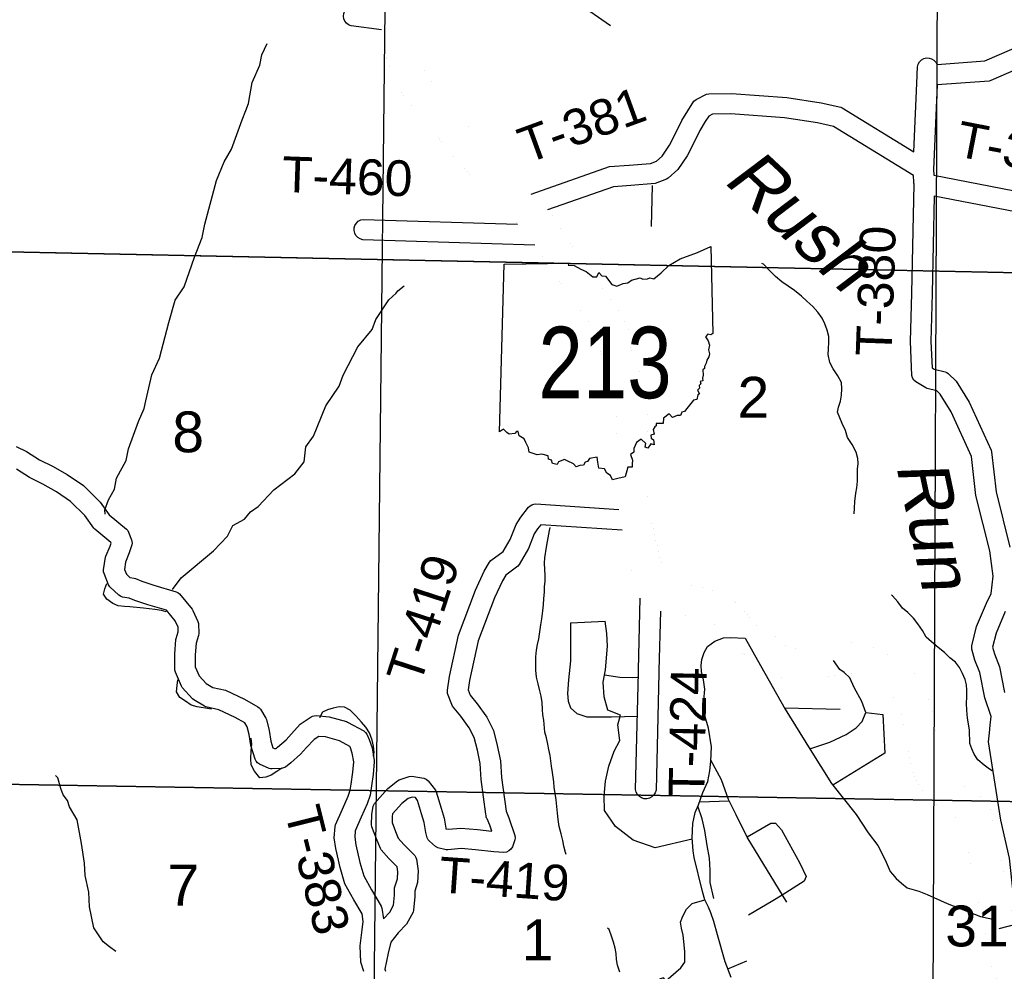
# Model space of a CAD drawing. Header units: feet. Extents: x -155 to 2562643, y -56 to 364810.
# Tile 67 of 121: x 2509139 to 2518785, y 267967 to 277287. Entities that reach past the tile are written whole.
import ezdxf
from ezdxf.enums import TextEntityAlignment as Align

# ---------------------------------------------------------------- set-up
doc = ezdxf.new("R2010")
doc.units = ezdxf.units.FT
doc.header["$MEASUREMENT"] = 0
doc.linetypes.add('HIDDEN2', pattern=[0.1875, 0.125, -0.0625])
doc.linetypes.add('water', pattern=[0])
for name, color, linetype in [('62', 7, 'Continuous'), ('RT-MKR', 7, 'Continuous'), ('SECTION', 8, 'HIDDEN2'), ('SECTION-TEXT', 8, 'Continuous'), ('STATE-RT', 2, 'Continuous'), ('STREET-RURAL', 14, 'Continuous'), ('TR-TEXT', 6, 'Continuous'), ('TWP-RD', 6, 'Continuous'), ('WATER-TEXT', 1, 'Continuous'), ('WATERWAY', 14, 'water')]:
    doc.layers.add(name, color=color, linetype=linetype)
doc.styles.add('ARIAL', font='arial.ttf')

# ---------------------------------------------------------------- blocks, each defined once
blk = doc.blocks.new('SR2')
at = {"layer": '62', "color": 0, "linetype": 'Continuous'}
blk.add_line((-812.7, -543.3), (-772.7, 884.1), dxfattribs=at)
for points in [[(-772.7, 884.1), (-218.9, 893.4), (-227.6, 876.1), (-175.3, 872.5), (-119.8, 842), (-72.9, 822.7), (-15.5, 777.4), (18.9, 777.9), (33.4, 815.1), (59.7, 786.4), (91, 781.2), (144.9, 712.9), (189.5, 698.1), (242.9, 721.5), (282.8, 725.4), (312, 748.5), (388, 768.3), (409.2, 756.5), (449.4, 758.8), (469.6, 767.6), (504.7, 759.8), (566.5, 811.7), (630.1, 872.9), (727.9, 930.6), (874, 985.3), (989.5, 1034.2), (1006.2, 293.5)], [(1006.2, 293.5), (989.2, 283.1), (962.6, 288), (944.8, 267.2), (966.9, 232.6), (977.3, 196), (968, 155.6), (977.2, 122.3), (970.9, 94.4), (954.3, 66.7), (948.5, 40.3), (934.3, 12.4), (935.5, -3.2), (922, -15.5), (924.4, -61.8), (917.6, -87.5), (919.9, -109.7), (898, -115.5), (903.1, -133.8), (889.1, -147.9), (892.1, -172.2), (876.3, -187.7), (891.6, -218.8), (879.3, -228.7), (869.1, -266.4), (840.9, -274.1), (784.6, -343.2), (764.7, -369.4), (742.4, -375.9), (730.1, -402.7), (702.6, -402.8), (661, -421.4), (634.1, -389.4), (587, -427.9), (581.6, -472.4), (522, -471), (524.3, -493.5), (511, -500.1), (498.9, -522.6), (505.9, -562.7), (478.1, -572.9), (481.5, -596.2), (499.3, -610.4), (507.3, -654.8), (477.6, -645.8), (453.3, -683.3), (428.4, -674.5), (436.5, -642.7), (394.3, -604.6), (354.4, -635.1), (333.6, -684), (333.4, -716.8), (303.6, -736.7), (322.7, -783.1), (319.2, -815.1), (319.8, -845.5), (282.6, -844.4), (260.1, -926.3)], [(260.1, -926.3), (195.5, -942), (150.6, -951.4), (134.8, -914.1), (102.7, -894.5), (81.8, -857), (35.8, -851.9), (24.9, -800.5), (19.7, -758.7), (-43.3, -769), (-60.6, -794.5), (-82.9, -801.4), (-95.9, -827.1), (-126.3, -829.3), (-159, -841.4), (-180.4, -816.2), (-233.9, -790.9), (-258, -777.8), (-308.3, -798.1), (-319.1, -822.1), (-359.1, -811.5), (-368.5, -784.7), (-392.8, -776.7), (-398.1, -748.2), (-449.9, -733.1), (-489.6, -739.1), (-559.5, -716.3), (-563.7, -678.8), (-587.5, -633.3), (-600, -601.6), (-644.2, -577.4), (-653.1, -539.8), (-667.3, -540.9), (-680.2, -556.2), (-729.3, -563.2), (-748.9, -547.8), (-776.4, -521.6), (-812.7, -543.3)]]:
    blk.add_lwpolyline(points, dxfattribs=at)
at = {"layer": 'RT-MKR', "color": 0, "linetype": 'Continuous'}
blk.add_lwpolyline([(-772.7, 884.1), (-218.9, 893.4), (-227.6, 876.1), (-175.3, 872.5), (-119.8, 842), (-72.9, 822.7), (-15.5, 777.4), (18.9, 777.9), (33.4, 815.1), (59.7, 786.4), (91, 781.2), (144.9, 712.9), (189.5, 698.1), (242.9, 721.5), (282.8, 725.4), (312, 748.5), (388, 768.3), (409.2, 756.5), (449.4, 758.8), (469.6, 767.6), (504.7, 759.8), (566.5, 811.7), (630.1, 872.9), (727.9, 930.6), (874, 985.3), (989.5, 1034.2), (1006.2, 293.5), (1006.2, 293.5), (989.2, 283.1), (962.6, 288), (944.8, 267.2), (966.9, 232.6), (977.3, 196), (968, 155.6), (977.2, 122.3), (970.9, 94.4), (954.3, 66.7), (948.5, 40.3), (934.3, 12.4), (935.5, -3.2), (922, -15.5), (924.4, -61.8), (917.6, -87.5), (919.9, -109.7), (898, -115.5), (903.1, -133.8), (889.1, -147.9), (892.1, -172.2), (876.3, -187.7), (891.6, -218.8), (879.3, -228.7), (869.1, -266.4), (840.9, -274.1), (784.6, -343.2), (764.7, -369.4), (742.4, -375.9), (730.1, -402.7), (702.6, -402.8), (661, -421.4), (634.1, -389.4), (587, -427.9), (581.6, -472.4), (522, -471), (524.3, -493.5), (511, -500.1), (498.9, -522.6), (505.9, -562.7), (478.1, -572.9), (481.5, -596.2), (499.3, -610.4), (507.3, -654.8), (477.6, -645.8), (453.3, -683.3), (428.4, -674.5), (436.5, -642.7), (394.3, -604.6), (354.4, -635.1), (333.6, -684), (333.4, -716.8), (303.6, -736.7), (322.7, -783.1), (319.2, -815.1), (319.8, -845.5), (282.6, -844.4), (260.1, -926.3), (260.1, -926.3), (195.5, -942), (150.6, -951.4), (134.8, -914.1), (102.7, -894.5), (81.8, -857), (35.8, -851.9), (24.9, -800.5), (19.7, -758.7), (-43.3, -769), (-60.6, -794.5), (-82.9, -801.4), (-95.9, -827.1), (-126.3, -829.3), (-159, -841.4), (-180.4, -816.2), (-233.9, -790.9), (-258, -777.8), (-308.3, -798.1), (-319.1, -822.1), (-359.1, -811.5), (-368.5, -784.7), (-392.8, -776.7), (-398.1, -748.2), (-449.9, -733.1), (-489.6, -739.1), (-559.5, -716.3), (-563.7, -678.8), (-587.5, -633.3), (-600, -601.6), (-644.2, -577.4), (-653.1, -539.8), (-667.3, -540.9), (-680.2, -556.2), (-729.3, -563.2), (-748.9, -547.8), (-776.4, -521.6), (-812.7, -543.3), (-812.7, -543.3), (-772.7, 884.1)], close=True, dxfattribs=at)
at = {"layer": 'RT-MKR', "color": 0}
blk.add_point((87.7, 47.6), dxfattribs=at)

msp = doc.modelspace()

# ---------------------------------------------------------------- linework, layer by layer
at = {"layer": 'SECTION'}
for points in [[(2512929.72, 296541.89), (2512599.21, 266897.37)], [(2518081.24, 266147.29), (2518210.11, 296510.46)], [(2496865.86, 270008.39), (2519631.75, 269617.84)]]:
    msp.add_lwpolyline(points, dxfattribs=at)
at = {"layer": 'SECTION', "flags": 128}
for points in [[(2524803.43, 274684.32), (2486692.51, 275474.87)], [(2516483.11, 274857.04), (2503006.41, 275136.53)]]:
    msp.add_lwpolyline(points, dxfattribs=at)
at = {"layer": 'STATE-RT', "color": 2, "linetype": 'Continuous', "const_width": 0.05}
for points in [[(2514150.84, 275579.27), (2514064.07, 275664.26), (2513887.69, 275841.72), (2513786.46, 275954.4), (2513635.05, 276127.23), (2513513.12, 276275.76), (2513386.88, 276427.01), (2513248.42, 276587.62), (2513157.06, 276701.06), (2513109.36, 276777.22), (2513066.02, 276861.56), (2513036.25, 276939.15), (2513011.88, 277035.62), (2512992.39, 277158.66), (2512982.03, 277224.98), (2512982.91, 277231.61), (2513009.16, 277285.4), (2513065.32, 277403.66)], [(2514017.05, 275285.22), (2513965.16, 275341.21), (2513852.71, 275451.36), (2513669.59, 275635.6), (2513562.04, 275755.3), (2513406.23, 275933.17), (2513282.02, 276084.46), (2513158.1, 276232.93), (2513017.92, 276395.54), (2512912.26, 276526.74), (2512848.34, 276628.78), (2512791.76, 276738.92), (2512749.77, 276848.35), (2512717.7, 276975.28), (2512696.03, 277112.04), (2512683.99, 277189.12)], [(2514759.38, 274781.57), (2514510.11, 275131.22), (2514320.52, 275426.9)], [(2514515.1, 274607.43), (2514261.55, 274963.08), (2514186.61, 275079.94)], [(2515007.67, 272488.47), (2514994.33, 272575.48), (2514983.24, 272787.7), (2514983.96, 273148.11), (2514990.35, 273474.29), (2514978.05, 273581.13), (2514939.07, 273708.47), (2514883.12, 273846.74), (2514847.71, 273948.98), (2514827.25, 274041.08), (2514808.62, 274167.94), (2514781.77, 274226.74), (2514572.18, 274527.35), (2514515.1, 274607.43)], [(2515218.2, 271621.5), (2515166.61, 271723.74), (2515132.21, 271893.89), (2515040.03, 272285.75)], [(2517004.17, 270847.71), (2516822.49, 270839.16), (2516680.54, 270823.82), (2516601.86, 270841), (2516511.54, 270883.98), (2516368.57, 270995.67), (2516243.72, 271070.45), (2516233.59, 271075.96), (2516155.69, 271095.1), (2516027.13, 271278.8), (2515938.02, 271371.22), (2515915.66, 271392.69), (2515913.63, 271393.95), (2515754.73, 271432.37), (2515440.82, 271483.92), (2515415.14, 271493.16)], [(2518632.8, 269626.13), (2518399.07, 269773.55), (2518249.15, 269878.73), (2518210.93, 269930.99), (2518171.42, 270025.84), (2518140.54, 270157.43), (2518086.01, 270492.93), (2518029.39, 270667.52), (2517988.49, 270761.64), (2517904.91, 270876.72), (2517802.19, 270981.16), (2517676.74, 271056.3), (2517480.97, 271144.88), (2517339.63, 271180.09), (2517254.75, 271186.54), (2517166.93, 271176.47), (2517081.09, 271157.74), (2517042.7, 271150.32), (2516988.75, 271147.31)], [(2518367.94, 269428.91), (2518036.27, 269661.61), (2517947.71, 269782.71), (2517885, 269933.28), (2517846.1, 270099.03), (2517793.57, 270422.19), (2517748.49, 270561.22), (2517726.45, 270611.94), (2517675.33, 270682.32), (2517615.17, 270743.48), (2517537.38, 270790.08), (2517382.07, 270860.34), (2517291.65, 270882.87), (2517260.51, 270885.24), (2517216.11, 270880.15), (2517141.55, 270863.88), (2517079.7, 270851.92), (2517005.49, 270847.77)], [(2518916.34, 268247.96), (2518904.19, 268351.82), (2518868.16, 268515.71), (2518632.8, 269626.13)], [(2518618.38, 268213.1), (2518607.97, 268302.06), (2518574.92, 268452.41), (2518367.94, 269428.91)]]:
    msp.add_lwpolyline(points, dxfattribs=at)
at = {"layer": 'STATE-RT', "color": 2, "linetype": 'Continuous'}
for points in [[(2515328.12, 272378.1, 0.05, 0.05, 0), (2515293.13, 272606.12, 0.05, 0.05, 0), (2515283.26, 272795.22, 0.05, 0.05, 0), (2515283.96, 273144.87, 0.05, 0.05, 0), (2515290.69, 273488.57, 0.05, 0.05, 0), (2515272.95, 273642.71, 0.05, 0.05, 0), (2515222.09, 273808.83, 0.05, 0.05, 0), (2515164.1, 273952.16, 0.05, 0.05, 0), (2515136.83, 274030.88, 0.05, 0.05, 0), (2515122.47, 274095.48, 0.05, 0.05, 0), (2515099.24, 274253.74, 0.05, 0.05, 0), (2515043.39, 274376.04, 0.05, 0.05, 0), (2514817.38, 274700.21, 0.05, 0.05, 0), (2514759.38, 274781.57, 0.05, 0.05, 0)], [(2516990.07, 271147.37, 0.05, 0.05, 0), (2516799.31, 271138.4, 0.05, 0.05, 0), (2516698.06, 271127.46, 0.05, 0.05, 0), (2516670.24, 271140.7, 0.05, 0.05, 0), (2516538.63, 271243.51, 0.05, 0.05, 0), (2516392.48, 271331.05, 0.05, 0.05, 0), (2516342.81, 271358.04, 0.05, 0.05, 0), (2516336.81, 271359.52, 0.05, 0.05, 0), (2516259.43, 271470.1, 0.05, 0.05, 0), (2516149.96, 271583.62, 0.05, 0.05, 0), (2516100.78, 271630.83, 0.05, 0.05, 0), (2516031.09, 271674.19, 0.05, 0.05, 0), (2515814.37, 271726.59, 0.05, 0.05, 0), (2515516.54, 271775.5, 0.05, 0.05, 0), (2515479.93, 271788.67, 0.05, 0.05, 0), (2515462.78, 271802.74, 0.05, 0.05, 0), (2515452.65, 271822.8, 0.05, 0.05, 0), (2515425.33, 271957.97, 0.05, 0.05, 0), (2515331.14, 272358.34, 0.05, 0.05, 0), (2515328.12, 272378.06, 0.05, 0.05, 0)], [(2518764.38, 267781.55, 0.05, 0.05, 0), (2518745.06, 267807.04, 0.05, 0.05, 0), (2518673.36, 267965.8, 0.05, 0.05, 0), (2518641.19, 268105.96, 0.05, 0.05, 0), (2518620.87, 268198.28, 0.05, 0.05, 0)]]:
    msp.add_lwpolyline(points, format="xyseb", dxfattribs=at)
at = {"layer": 'STREET-RURAL'}
for points in [[(2512943.31, 277532.29), (2513542.78, 277815.47), (2513821.07, 277776.49), (2514101.36, 277737.54), (2514233.64, 277711.91), (2514927.49, 277229.66)], [(2515328.82, 275260.53), (2515338.62, 275663.04)], [(2514536.25, 271381.03), (2514535.14, 271008.28), (2514514.63, 270821.54), (2514507.12, 270687.13), (2514512.49, 270613.09), (2514533.67, 270547.35), (2514598.62, 270490.42), (2514695.07, 270458.12), (2514838.84, 270458.76), (2514936.24, 270460.54)], [(2514536.25, 271381.03), (2514873.43, 271397.23)], [(2515728.42, 269260.48), (2515365.76, 269175.88), (2515148.72, 269250.06), (2514974.49, 269385.13), (2514867.76, 269541.49), (2514865.13, 269683.72), (2514878.4, 269830.25), (2514909.64, 269977.11), (2514962.87, 270122.37), (2515018.84, 270227.6), (2514998.03, 270381.52), (2515026.23, 270476.22), (2514901.54, 270524.03), (2514863.2, 270653.58), (2514854.51, 270799.71), (2514878.28, 270918.38), (2514895.95, 271151.16), (2514891.66, 271275.32), (2514873.43, 271397.23)], [(2516110.09, 267907.01), (2516049.38, 268058.2), (2515976.59, 268323.39), (2515940.21, 268454.98), (2515910.71, 268538.6), (2515885.68, 268596.26), (2515850.42, 268667.75), (2515826.94, 268749.48), (2515744.91, 269082.64), (2515737.73, 269146.63), (2515727.42, 269272.69), (2515734.81, 269413.1), (2515754.77, 269521.68), (2515787.3, 269598.42), (2515831.03, 269717.46), (2515878.94, 269826.55), (2515899.02, 269929.12), (2515909.22, 270025.49), (2515914.65, 270163.86), (2515887.29, 270347.72), (2515859.71, 270435.39), (2515846.66, 270493.27), (2515842.34, 270619.43), (2515850.28, 270729.8), (2515838.6, 270821.76), (2515817.12, 270903.53), (2515814.05, 270961.59), (2515822.92, 271021.87), (2515843.66, 271088.38), (2515876.53, 271147.09), (2515949.43, 271200.53), (2516034.68, 271234.16), (2516100.55, 271235.37), (2516244.72, 271229.5)], [(2516244.72, 271229.5), (2516397.22, 270960.22)], [(2516397.22, 270960.22), (2516638.7, 270533.84), (2516883.62, 270139.55), (2517091.46, 269806.7), (2517332.72, 269502.51), (2517451.87, 269322.34), (2517544.03, 269197.78), (2517616.49, 269058.84), (2517666.51, 268945.53), (2517688.76, 268917.89)], [(2517428.08, 270502.22), (2517390.15, 270609.74), (2517313.74, 270746.61), (2517270.04, 270841.99), (2517217.18, 270893.13), (2517172.7, 270922.37), (2517111.32, 271010.81)], [(2514868.8, 270871.07), (2515019.35, 270848.82), (2515141.27, 270843.04), (2515189.84, 270848.73)], [(2514936.24, 270460.54), (2515064.42, 270462.89), (2515189.32, 270467.06)], [(2516630.87, 270547.67), (2517177.85, 270535.71)], [(2516879.14, 270146.77), (2517076, 270211.21), (2517236.37, 270286.29), (2517333, 270352.19), (2517393.78, 270413.42), (2517428.08, 270502.22), (2517594.22, 270481.22), (2517613.19, 270102.82), (2517104.93, 269789.72)], [(2516653.66, 268642.4), (2516266.45, 269280.57), (2516156.58, 269498.99), (2516083.9, 269649.95), (2516014.47, 269841.06), (2515909.58, 270034.63)], [(2515797.21, 269625.4), (2516089.95, 269637.39)], [(2515938.07, 268679.38), (2515903.24, 268835.05), (2515902.98, 268957.28), (2515896.84, 269073.4), (2515872.59, 269197.2), (2515849.89, 269345.07), (2515825.82, 269458.85), (2515781.03, 269583.63)], [(2516265.22, 269283.02), (2516497.57, 269417.06), (2516543.49, 269417.91), (2516600.6, 269352.82), (2516780.38, 269025.47), (2516844.67, 268896.39), (2516823.56, 268849.92), (2516608.45, 268711.71), (2516517.61, 268658.18)], [(2517688.76, 268917.89), (2517723.73, 268874.44), (2517776.49, 268829.31), (2517833.23, 268784.26), (2517947.69, 268750.29), (2518028.13, 268719.7), (2518225.5, 268629.14), (2518551.34, 268502.85), (2518702.85, 268471.55)], [(2515469.69, 267873.23), (2515447.18, 267902.87), (2515407.51, 267888.12), (2515402.15, 267853.95), (2515424.74, 267820.3), (2515456.83, 267812.87), (2515466.29, 267841.1), (2515469.69, 267873.23), (2515615.12, 268000.14), (2515656.04, 268054.99), (2515656.08, 268161.2), (2515639.15, 268321.21), (2515621.92, 268389.03), (2515612.86, 268446.97), (2515635.71, 268507.51), (2515672.38, 268576.32), (2515727.31, 268629.43), (2515850.99, 268666.58)], [(2516517.61, 268658.18), (2516278.55, 268517.29)], [(2516076.24, 267991.32), (2516262.64, 268067.88)]]:
    msp.add_lwpolyline(points, dxfattribs=at)
at = {"layer": 'TWP-RD'}
for points in [[(2512385.66, 277226.07), (2512361.27, 277235.95), (2512340.25, 277251.82), (2512324.06, 277272.59), (2512313.8, 277296.83), (2512310.16, 277322.92), (2512313.4, 277349.05), (2512323.28, 277373.44), (2512339.15, 277394.46), (2512359.92, 277410.65), (2512384.16, 277420.91), (2512410.25, 277424.55), (2512724.27, 277385.66)], [(2512683.99, 277189.12), (2512385.66, 277226.07)], [(2514150.84, 275579.27), (2514916.48, 275848.24), (2515110.75, 275860.94), (2515319.05, 275878.43), (2515377.13, 275900.56), (2515432.72, 275951.52), (2515504.17, 276057), (2515564.3, 276172.61), (2515626.71, 276298.58), (2515683.76, 276395.18), (2515744.65, 276487.68), (2515764.73, 276505.38), (2515867.79, 276556), (2515889.52, 276561.18), (2516112.59, 276563.75), (2516652.64, 276524.31), (2516991.14, 276474.01), (2517181.68, 276428.88), (2517196.32, 276422.85), (2517898.38, 275993.76), (2517930.66, 276739.3), (2517930.12, 276746.46), (2517931.03, 276751.29), (2517932.67, 276826.97), (2517940.03, 276852.24), (2517953.68, 276874.75), (2517972.7, 276892.97), (2517995.79, 276905.64), (2518021.35, 276911.9), (2518047.69, 276911.33), (2518072.96, 276903.97), (2518095.47, 276890.32), (2518113.69, 276871.3), (2518126.26, 276848.39), (2518594.73, 276883.85), (2519461.95, 277259.61)], [(2519541.47, 277076.1), (2518651.14, 276690.32), (2518634.93, 276686.32), (2518126.9, 276647.86), (2518091.1, 275821.06), (2518094.82, 275763.36), (2520212.09, 275353.48)], [(2518028.41, 273675.52), (2518014.62, 273681.19), (2517916.59, 273739.81), (2517899.01, 273757.44), (2517886.28, 273778.86), (2517879.2, 273802.73), (2517865.68, 274134.88), (2517877.46, 274609.27), (2517899.94, 275677.38), (2517899.33, 275685.94), (2517899.39, 275686.25), (2517898.72, 275696.59), (2517898.71, 275696.62), (2517894.51, 275761.73), (2517112.37, 276239.76), (2516953.33, 276277.43), (2516630.62, 276325.39), (2516106.44, 276363.67), (2515925.63, 276361.59), (2515889.36, 276343.78), (2515853.5, 276289.29), (2515802.66, 276203.21), (2515742.64, 276082.06), (2515676.25, 275954.43), (2515585.16, 275819.94), (2515491.2, 275733.8), (2515475.06, 275723.84), (2515363.89, 275681.49), (2515125.63, 275661.48), (2514956.9, 275650.46), (2514310.13, 275423.24)], [(2520147.38, 275162.3), (2518097.49, 275559.14), (2518077.4, 274604.68), (2518065.78, 274136.47), (2518076.33, 273877.32), (2518098.01, 273864.36), (2518204.41, 273838.16), (2518220.44, 273831.07), (2518234.99, 273821.31), (2518311.42, 273747.83), (2518441.51, 273539.83), (2518655.17, 273070.03), (2518659.36, 273054.9), (2518703.95, 272663.71), (2518839.43, 272121.99)], [(2512499.1, 275131.52), (2512473.89, 275139.11), (2512451.51, 275152.96), (2512433.46, 275172.14), (2512421, 275195.33), (2512414.96, 275220.97), (2512415.77, 275247.29), (2512423.36, 275272.5), (2512437.21, 275294.88), (2512456.39, 275312.93), (2512479.58, 275325.39), (2512505.22, 275331.43), (2514017.05, 275285.22)], [(2514186.61, 275079.94), (2512499.1, 275131.52)], [(2518629.35, 270214.09), (2518638, 270301.49), (2518638.01, 270301.52), (2518645.49, 270376.85), (2518656.36, 270463.52), (2518593.52, 270645.03), (2518544.57, 270892.44), (2518497.24, 271012.39), (2518467.52, 271121.54), (2518465.88, 271138.42), (2518467.11, 271155.34), (2518513.24, 271342.53), (2518610.18, 271572.15), (2518655.48, 271668.25), (2518674.03, 271836.77), (2518642.52, 272085), (2518506.73, 272627.97), (2518463.32, 273008.76), (2518264.93, 273444.99), (2518154.98, 273620.8), (2518122.04, 273652.47), (2518028.41, 273675.52)], [(2509104.47, 273105.36), (2509205.21, 273059.12), (2509333.91, 272976.94), (2509460.58, 272914.76), (2509604.71, 272833.76), (2509763.45, 272723.2), (2509928.71, 272562.2), (2510017.11, 272438.94), (2510186.88, 272296.9), (2510197.95, 272283.84), (2510206.64, 272269.09), (2510235.92, 272191.69), (2510239.15, 272175.46)], [(2510108.95, 271650.56), (2510022.6, 271733.6), (2510010.82, 271750.98), (2509965.42, 271862.6), (2509961.72, 271880.51), (2509961.33, 271898.79), (2509981.32, 272022.07), (2509984.42, 272033.07), (2510024.71, 272131.25), (2510033.8, 272160.74), (2510031.88, 272165.82), (2509874.22, 272297.72), (2509865.64, 272306.97), (2509776.49, 272431.28), (2509635.65, 272568.48), (2509498.31, 272664.14), (2509367.45, 272737.68), (2509235.72, 272802.34), (2509109.21, 272883.12)], [(2513268.6, 269566.06), (2513296.32, 269466.24), (2513312.43, 269370.11), (2513314, 269364.35), (2513314.95, 269363.52), (2513338.87, 269358.06), (2513461.29, 269370.12), (2513623.86, 269356.42), (2513763.72, 269340.71), (2513744.4, 269398.32), (2513717.3, 269461.45), (2513715.56, 269464.29), (2513713.15, 269471.11), (2513709.27, 269480.15), (2513708.79, 269483.46), (2513708.56, 269484.11), (2513707.26, 269494.02), (2513705.5, 269506.21), (2513705.58, 269506.87), (2513661.29, 269845.27), (2513650.09, 270001.64), (2513622.92, 270132.49), (2513591.24, 270255.54), (2513543.22, 270351.8), (2513461.34, 270465.01), (2513379.96, 270563.72), (2513371.49, 270578.54), (2513331.68, 270688.04), (2513328.65, 270704.74), (2513328.48, 270721.7), (2513349.58, 270853.34), (2513436.97, 271260.1), (2513605.37, 271701.04), (2513690.72, 271884.24), (2513742.23, 271973.99), (2513755.93, 271989.4), (2513875.5, 272078.23), (2513944.17, 272196.06), (2514001.64, 272341.31), (2514047.86, 272414.27), (2514124.81, 272513.43), (2514139.65, 272526.31), (2514156.72, 272536.06), (2514175.37, 272542.3), (2514194.88, 272544.79), (2515007.71, 272488.47)], [(2515040.03, 272285.75), (2514244.08, 272340.9), (2514211.7, 272299.18), (2514180.68, 272250.2), (2514124.57, 272108.41), (2514032.87, 271951.06), (2514019.36, 271935.96), (2513900.19, 271847.42), (2513868.42, 271792.07), (2513789.67, 271623.04), (2513629.29, 271203.09), (2513546.22, 270816.48), (2513531.4, 270724.03), (2513550.65, 270671.08), (2513619.68, 270587.35), (2513714.88, 270455.74), (2513779.64, 270325.89), (2513817.78, 270177.79), (2513848.63, 270029.23), (2513860.36, 269865.4), (2513903.71, 269534.22), (2513931.42, 269469.69), (2513989.58, 269296.27), (2513991.9, 269274.67), (2513989.53, 269253.07), (2513966.78, 269185.75), (2513951.99, 269163.67), (2513931.94, 269146.21), (2513908.03, 269134.6), (2513881.91, 269129.64), (2513784.87, 269137.08), (2513604.3, 269157.36), (2513462.72, 269169.3), (2513334.23, 269156.63), (2513318.08, 269157.65), (2513233.94, 269176.88), (2513211.94, 269188.06), (2513152.43, 269239.8), (2513140.37, 269255.38), (2513131.58, 269273.02)], [(2510239.15, 272175.46), (2510239.67, 272158.91), (2510237.46, 272142.5), (2510213.17, 272063.69), (2510175.98, 271973.07), (2510164.7, 271903.49), (2510184.12, 271855.74), (2510217.43, 271823.71), (2510260.56, 271817.01), (2510272.6, 271813.56), (2510336.59, 271786.19), (2510453.7, 271748.48), (2510671.03, 271684.31), (2510688.48, 271675.15), (2510703.8, 271662.76), (2510829.31, 271512.08), (2510836.52, 271500.55), (2510885.17, 271392.41), (2510889.56, 271374.02), (2510894.18, 271273.64), (2510891.88, 271256.11), (2510868.31, 271181.69), (2510858.52, 271064.88), (2510859.43, 270947.8), (2510897.19, 270862.15), (2510966.43, 270785.03), (2511030.7, 270746.77), (2511156.07, 270718.6), (2511343, 270631.86), (2511473.26, 270558.02), (2511486.46, 270547.22), (2511497.64, 270534.34), (2511551.45, 270445.55), (2511557.15, 270431.98), (2511584.44, 270325.49), (2511598.39, 270222.05), (2511618.86, 270156.18), (2511634.16, 270149.49), (2511652.24, 270150.36), (2511666.22, 270161.53), (2511748.11, 270234.01), (2511801.45, 270293.75), (2511888.19, 270386.8), (2511897.25, 270394.46), (2511993.86, 270458.26), (2512009.19, 270465.04), (2512025.45, 270469.17), (2512042.19, 270470.54), (2512171.79, 270459.38), (2512341.07, 270412.52), (2512351.91, 270408.1), (2512510.06, 270320.89), (2512526.36, 270306.59), (2512539.21, 270289.15), (2512561.98, 270238.01), (2512591.73, 270154.56), (2512612.55, 270031.95), (2512613.1, 270019.49), (2512602.89, 269893.56), (2512586.47, 269782.1), (2512573.1, 269691.3), (2512542.01, 269605.6), (2512483.55, 269475.16), (2512426.04, 269343.87), (2512421.84, 269280.94), (2512431.84, 269205.68), (2512471.93, 269033.77), (2512511.1, 268901.62), (2512586.22, 268765.79), (2512681.84, 268603.98), (2512688.41, 268585.04), (2512702.39, 268481.4), (2512764.66, 268546.64), (2512801.71, 268613.68), (2512809.25, 268710.77), (2512812.35, 268783.73), (2512838.75, 268871.56), (2512843.29, 268941.7), (2512835.79, 268991), (2512756.43, 269071.97), (2512681.84, 269156.67), (2512673.35, 269170.11), (2512633.54, 269262.96), (2512589.06, 269381.51), (2512585.86, 269400.48), (2512588.4, 269503.85), (2512602.82, 269585.38), (2512615, 269610.46), (2512744.92, 269755.84), (2512840.52, 269832.24), (2512855.34, 269840.44), (2512954.61, 269875.16), (2512979.9, 269877.28), (2513098.76, 269857.05), (2513121.3, 269847.16), (2513140.77, 269832.1), (2513211.7, 269742.12), (2513220.36, 269725.51), (2513268.6, 269566.06)], [(2512511.96, 267963.64), (2512482.08, 268056.22), (2512473.98, 268214.87), (2512495.72, 268373.4), (2512504.23, 268454.31), (2512494.25, 268528.29), (2512412.58, 268666.51), (2512325.54, 268823.89), (2512278.49, 268982.6), (2512234.86, 269169.72), (2512220.96, 269274.36), (2512228.23, 269383.3), (2512232.35, 269400.15), (2512300.69, 269556.18), (2512356.51, 269680.71), (2512378.18, 269740.46), (2512386.78, 269798.84), (2512404.07, 269916.23), (2512412.24, 270016.95), (2512397.47, 270103.86), (2512376.16, 270163.65), (2512374.58, 270167.21), (2512270.74, 270224.47), (2512136.24, 270261.7), (2512068.04, 270267.57), (2512022.33, 270237.39), (2511949.21, 270158.95), (2511889.47, 270092.03), (2511794.99, 270008.42), (2511743.62, 269967.38), (2511724.91, 269957.98), (2511704.66, 269952.66), (2511612.71, 269948.21), (2511597.4, 269949.83), (2511582.52, 269953.77), (2511486.98, 269995.59), (2511469.55, 270008.21), (2511455.22, 270024.23), (2511444.62, 270042.94), (2511402.43, 270178.7), (2511387.8, 270287.16), (2511368.92, 270360.85), (2511344.53, 270401.1), (2511251.44, 270453.86), (2511091.33, 270528.16), (2510963.59, 270556.86), (2510948.9, 270562.71), (2510844.54, 270624.83), (2510832.84, 270634.45), (2510732.41, 270746.31), (2510723.82, 270759.61), (2510663.96, 270895.39), (2510659.67, 270915.38), (2510658.46, 271072.47), (2510670.41, 271215.12), (2510672.57, 271226.07), (2510693.17, 271291.09), (2510691.08, 271336.35), (2510662.53, 271399.81), (2510575.85, 271503.88), (2510394.72, 271557.36), (2510266.46, 271598.65), (2510211.25, 271622.27), (2510145.43, 271632.49), (2510126.25, 271639.67), (2510108.95, 271650.56)], [(2515201.11, 270918.59), (2515218.2, 271621.5)], [(2515415.14, 271493.16), (2515401.05, 270913.73), (2515400.76, 270901.87), (2515400.41, 270887.41), (2515372.55, 269741.43), (2515365.12, 269716.17), (2515351.41, 269693.7), (2515332.34, 269675.53), (2515309.23, 269662.93), (2515283.63, 269656.73), (2515257.31, 269657.37), (2515232.05, 269664.8), (2515209.58, 269678.51), (2515191.41, 269697.58), (2515178.81, 269720.69), (2515172.61, 269746.29), (2515200.47, 270892.27), (2515201.11, 270918.59)], [(2518792.84, 271490.59), (2518703.64, 271279.31), (2518669.53, 271140.89), (2518687.32, 271075.56), (2518737.25, 270949.02), (2518787.04, 270697.4)], [(2518734.33, 268385.75), (2518910.02, 268431.47), (2518868.31, 268771.92), (2518834.43, 269074.42), (2518751.02, 269448.14), (2518629.35, 270214.09)], [(2513131.58, 269273.02), (2513116.83, 269327.21), (2513100.8, 269422.84), (2513076.5, 269510.34), (2513037.12, 269640.52), (2513015.14, 269668.41), (2512984.29, 269673.66), (2512945.45, 269660.08), (2512882.87, 269610.06), (2512792.38, 269508.81), (2512787.97, 269483.88), (2512786.52, 269424.58), (2512819.18, 269337.53), (2512847.74, 269270.9), (2512902.99, 269208.16), (2513008.53, 269100.49), (2513019.75, 269082.87), (2513027.09, 269063.32), (2513044.27, 268950.38), (2513036.85, 268835.85), (2513011.11, 268750.19), (2513008.93, 268698.78), (2512998.6, 268565.87), (2512992.44, 268545.31), (2512927.2, 268427.26), (2512845.93, 268342.12), (2512776.01, 268250.42), (2512748.46, 268144.98), (2512714.57, 267987.03), (2512721.17, 267966.57)]]:
    msp.add_lwpolyline(points, dxfattribs=at)
at = {"layer": 'WATERWAY'}
for points in [[(2509975.93, 272443.56), (2509972.02, 272485.01), (2510010.12, 272584.02), (2510068.07, 272689.4), (2510086.03, 272798.1), (2510180.67, 272970.36), (2510206.54, 273083.21), (2510303.4, 273351.85), (2510358.94, 273479.27), (2510373.54, 273553.79), (2510432.75, 273807.73), (2510509.58, 273971.65), (2510600.94, 274322.49), (2510660.81, 274540.31), (2510750.23, 274670.32), (2510852.68, 274961.14), (2510926.96, 275155.12), (2510952.53, 275284.03), (2511068.4, 275713.58), (2511140.94, 275893.48), (2511212.48, 276019.17), (2511316.99, 276306.01), (2511353.21, 276398.97), (2511379.92, 276465.67), (2511418.03, 276673.08), (2511490.8, 276840.94), (2511512.86, 276943.69), (2511562.73, 277053.67)], [(2517313.25, 272447.5), (2517315.8, 272501.7), (2517319.7, 272568.1), (2517331.11, 272650.8), (2517339.48, 272703.28), (2517345.45, 272767.73), (2517345.41, 272831.99), (2517347.75, 272884.28), (2517351.98, 272940.64), (2517350.38, 272990.8), (2517332.35, 273052.47), (2517293.89, 273125.54), (2517249.48, 273196.41), (2517227.31, 273261.97), (2517196.93, 273333.29), (2517149.3, 273442.22), (2517159.73, 273492.75), (2517180, 273549.63), (2517190.11, 273610.2), (2517192.13, 273672.52), (2517188.21, 273732.64), (2517153.95, 273799.82), (2517109.66, 273866.68), (2517075.53, 273929.85), (2517059, 274007.63), (2517061.28, 274061.93), (2517067.19, 274128.39), (2517065.4, 274184.56), (2517049.38, 274246.3), (2517049.38, 274246.3), (2517025.27, 274309.79), (2516999.42, 274365.19), (2516959.46, 274422.14), (2516907.48, 274478.72), (2516849.67, 274529.08), (2516797.93, 274577.62), (2516729.84, 274635.69), (2516668.34, 274675.89), (2516604.77, 274718.03), (2516542.82, 274772.27), (2516482.62, 274834.61), (2516424.55, 274892.99), (2516410.26, 274900.57)], [(2510637.33, 271706.56), (2510722.67, 271819.5), (2511037.15, 272083.87), (2511176.2, 272228.79), (2511226.16, 272334.03), (2511340.77, 272396.23), (2511399.34, 272467.49), (2511474.24, 272518.97), (2511628.91, 272682.22), (2511835.61, 272838.34), (2511927.25, 272956.35), (2511942.52, 273103.14), (2512018.42, 273208.83), (2512138.7, 273505.98), (2512268.92, 273696.91), (2512308.87, 273803.99), (2512451.47, 274081.45), (2512592.04, 274252.49), (2512628.14, 274351.47), (2512756.33, 274544.37), (2512827.01, 274607.82), (2512844.56, 274630.2), (2512905.53, 274679.43)], [(2514492.2, 269110.52), (2514484.68, 269129.65), (2514470.66, 269191.45), (2514458.85, 269247.3), (2514444.7, 269313.12), (2514424.35, 269384.76), (2514414.09, 269454.72), (2514406.09, 269516.72), (2514402.04, 269580.85), (2514395.98, 269644.92), (2514385.91, 269708.86), (2514375.91, 269770.79), (2514370.23, 269822.82), (2514357.33, 269912.77), (2514347.26, 269976.71), (2514341.65, 270026.74), (2514335.91, 270080.77), (2514323.96, 270140.63), (2514312.27, 270192.47), (2514298.26, 270254.28), (2514284.43, 270310.06), (2514272.7, 270426.16), (2514264.96, 270480.13), (2514259.35, 270530.16), (2514257.17, 270598.37), (2514247.17, 270660.3), (2514235.48, 270712.14), (2514219.2, 270781.9), (2514201.05, 270847.59), (2514194.86, 270915.67), (2514194.62, 270985.95), (2514196.65, 271048.26), (2514202.62, 271112.72), (2514210.92, 271167.2), (2514223.23, 271221.82), (2514233.02, 271292.42), (2514244.88, 271361.08), (2514253.06, 271419.57), (2514264.6, 271498.26), (2514270.76, 271556.7), (2514274.86, 271617.07), (2514278.83, 271681.46), (2514281.24, 271731.74), (2514285.46, 271788.11), (2514285.67, 271844.34), (2514281.83, 271964.71), (2514282.24, 272014.93), (2514298.96, 272119.89), (2514309.2, 272176.44), (2514329.81, 272285.55), (2514337.22, 272312.68)], [(2510573.72, 271486.11), (2510526.98, 271499), (2510462.43, 271508.99), (2510407.97, 271517.28), (2510351.57, 271523.51), (2510218.71, 271535.32), (2510166.38, 271539.66), (2510103.9, 271547.7), (2510053.06, 271568.16), (2509993.5, 271610.44), (2509959.75, 271661.57), (2509972.13, 271714.18), (2509991.54, 271764.97)], [(2518664.3, 269929.75), (2518639.85, 269945.55), (2518586.44, 269984.01), (2518526.49, 270038.31), (2518488.61, 270093.33), (2518464.88, 270144.78), (2518447.18, 270196.43), (2518443.02, 270326.82), (2518434.96, 270390.83), (2518425.14, 270446.74), (2518418.7, 270522.85), (2518414.52, 270590.99), (2518416.48, 270655.31), (2518416.44, 270719.57), (2518412.71, 270773.67), (2518401.02, 270825.51), (2518375.03, 270884.92), (2518347.11, 270942.27), (2518305.34, 270993.14), (2518251.8, 271035.61), (2518197.93, 271088.1), (2518136.11, 271138.33), (2518070.09, 271194.45), (2518018.48, 271238.99), (2517982.22, 271306.1), (2517938, 271370.96), (2517894.1, 271425.78), (2517840.17, 271480.28), (2517788.56, 271524.81), (2517742.46, 271585.59), (2517688.41, 271644.1), (2517680.96, 271649.68)], [(2511016.99, 270534.46), (2510997.3, 270536.1), (2510876.22, 270556.31), (2510817.42, 270574.51), (2510762.07, 270610.89), (2510708.71, 270647.34), (2510674.77, 270704.49), (2510680.87, 270764.93), (2510687.1, 270821.36), (2510687.36, 270822.4)], [(2512603.98, 270075.35), (2512610.71, 270109.84), (2512604.72, 270171.9), (2512590.83, 270229.7), (2512566.47, 270301.21), (2512530.59, 270356.29), (2512486.81, 270407.1), (2512436.77, 270465.74), (2512376.7, 270524.06), (2512321.53, 270554.42), (2512269.27, 270556.77), (2512211.43, 270544.87), (2512155.8, 270527.02), (2512104.3, 270505.29), (2512075.95, 270450.16), (2512075.57, 270449.57)], [(2511705.69, 269955.03), (2511659.14, 269924.73), (2511602.07, 269888.76), (2511550.57, 269867.03), (2511492.49, 269863.16), (2511438.3, 269925.68), (2511406.18, 269988.92), (2511402.25, 270049.04), (2511407.84, 270125.52), (2511411.81, 270189.91), (2511407.95, 270248.03), (2511407.64, 270249.97)], [(2510082.41, 268161.58), (2510018.54, 268206.27), (2509957.76, 268255.41), (2509865.44, 268392.31), (2509821.75, 268598.31), (2509815.15, 268740.71), (2509780.21, 268904.71), (2509774.01, 269025.04), (2509744.54, 269217.23), (2509702.33, 269451.35), (2509626.19, 269576.5), (2509609.05, 269640.44), (2509564.16, 269693.86), (2509543.07, 269755.72), (2509513.19, 269861.59), (2509490.8, 269885.29)], [(2515017.86, 267957.9), (2514995.63, 268025.46), (2514985.75, 268083.38), (2514983.9, 268141.56), (2514972.21, 268193.4), (2514956.25, 268253.13), (2514936.35, 268310.73), (2514912.18, 268376.23), (2514898.16, 268389.87)]]:
    msp.add_lwpolyline(points, dxfattribs=at)

# ---------------------------------------------------------------- block references
at = {"layer": 'RT-MKR', "xscale": 1.150001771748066, "yscale": 1.150001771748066}
msp.add_blockref('SR2', (2514772.5, 273875.07), dxfattribs=at)

# ---------------------------------------------------------------- texts
at = {"layer": 'RT-MKR', "style": 'ARIAL', "width": 0.8}
msp.add_text('213', height=700, dxfattribs=at).set_placement((2514873.3, 273929.86), align=Align.MIDDLE)
at = {"layer": 'SECTION-TEXT', "style": 'ARIAL'}
for s, p in [('2', (2516326.63, 273269.02)), ('8', (2510789.82, 272930.11)), ('7', (2510742.6, 268490.84)), ('31', (2518517.06, 268090.4)), ('1', (2514212.89, 267954.21))]:
    msp.add_text(s, height=400, dxfattribs=at).set_placement(p, align=Align.BOTTOM_CENTER)
at = {"layer": 'TR-TEXT', "style": 'ARIAL'}
for s, rotation, p in [('T-381', 20, (2514140.69, 275775.12)), ('T-381', 349, (2518273.63, 275850.99)), ('T-460', 358, (2511700.63, 275494.95)), ('T-380', 88, (2517783.31, 273983.02)), ('T-419', 72, (2513160.13, 270725.82)), ('T-424', 88.897728, (2515949.82, 269661.67)), ('T-383', 284, (2511630.7, 269511.62)), ('T-419', 356, (2513230.18, 268635.99))]:
    msp.add_text(s, height=350, rotation=rotation, dxfattribs=at).set_placement(p, align=Align.BOTTOM_LEFT)
at = {"layer": 'WATER-TEXT', "style": 'ARIAL', "oblique": 10}
for s, rotation, p in [('Rush', 317, (2516516.08, 275036.86)), ('Run', 282, (2517709.69, 272265.2))]:
    msp.add_text(s, height=500, rotation=rotation, dxfattribs=at).set_placement(p, align=Align.BOTTOM_CENTER)

doc.saveas('drawing.dxf')
